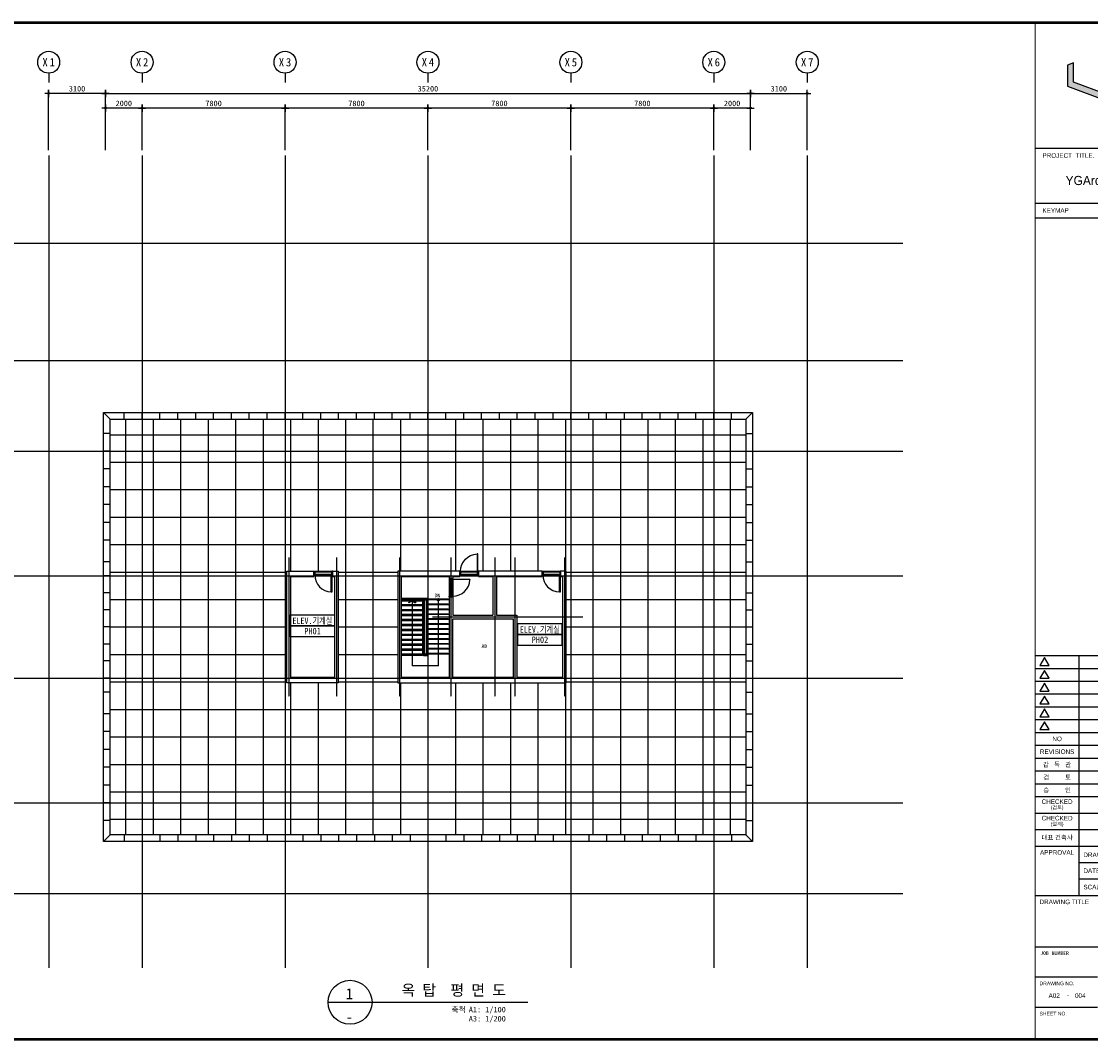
# Model space of a CAD drawing. Header units: millimetres. Extents: x 3445018 to 4174071, y -6064565 to -5122887.
# Tile 191 of 192: x 3940145 to 3998500, y -5254297 to -5198647. Entities that reach past the tile are written whole.
import ezdxf
from ezdxf.enums import TextEntityAlignment as Align

# ---------------------------------------------------------------- set-up
doc = ezdxf.new("R2010")
doc.units = ezdxf.units.MM
doc.header["$MEASUREMENT"] = 0
doc.linetypes.add('CEN', pattern=[66, 60, -2, 2, -2])
doc.layers.get('0').update_dxf_attribs({"linetype": 'CONTINUOUS'})
doc.layers.get('DEFPOINTS').update_dxf_attribs({"linetype": 'CONTINUOUS'})
for name, color, linetype in [('0-TEX(타이틀)', 2, 'CONTINUOUS'), ('3', 3, 'CONTINUOUS'), ('A_GE_FORM', 7, 'CONTINUOUS'), ('A_GE_TEXT', 3, 'CONTINUOUS'), ('CEN', 13, 'CEN'), ('DI', 1, 'CONTINUOUS'), ('DIM', 7, 'CONTINUOUS'), ('DO', 7, 'CONTINUOUS'), ('DOR', 4, 'CONTINUOUS'), ('EL3', 7, 'CONTINUOUS'), ('HA', 9, 'CONTINUOUS'), ('HATS', 8, 'CONTINUOUS'), ('RBO', 1, 'CONTINUOUS'), ('SHEET_SD', 7, 'CONTINUOUS'), ('ST', 7, 'CONTINUOUS'), ('ST2', 6, 'CONTINUOUS'), ('SY', 1, 'CONTINUOUS'), ('TE1', 3, 'CONTINUOUS'), ('TE2', 2, 'CONTINUOUS'), ('WA1', 2, 'CONTINUOUS')]:
    doc.layers.add(name, color=color, linetype=linetype)
doc.styles.add('GHS', font='txt')
doc.styles.add('HY울릉도 L', font='txt')
doc.styles.add('SDP-S', font='txt')
doc.styles.add('굴림', font='txt')
doc.styles.add('나눔고딕', font='txt')
doc.styles.add('돋움', font='txt')
doc.styles.add('돋움체', font='txt')
doc.dimstyles.new('SMDI-3', dxfattribs={"dimtxt": 3, "dimasz": 1, "dimexe": 2, "dimexo": 3, "dimgap": 1, "dimtad": 1, "dimdsep": 46, "dimtxsty": 'HY울릉도 L', "dimblk": 'Z_DOT', "dimcen": 2.5, "dimdle": 1.5, "dimclrd": 1, "dimclre": 1, "dimclrt": 2, "dimadec": 0, "dimazin": 0, "dimtfac": 1, "dimtix": 1, "dimtmove": 2, "dimatfit": 3, "dimldrblk": 'Z_DOT', "dimfxl": 2, "dimtvp": 1, "dimtolj": 1, "dimtzin": 0, "dimarcsym": 0})

# ---------------------------------------------------------------- blocks, each defined once
blk = doc.blocks.new('D_1000')
at = {"layer": 'DO'}
blk.add_lwpolyline([(570687, -959494), (570687, -958554), (570722, -958554), (570722, -959494)], close=True, dxfattribs=at)
for points in [[(570702, -959654), (570702, -959534), (570687, -959534), (570687, -959494), (570657, -959494), (570657, -959694), (570687, -959694), (570702, -959654)], [(571612, -959654), (571612, -959534), (571627, -959534), (571627, -959494), (571657, -959494), (571657, -959694), (571627, -959694), (571612, -959654)]]:
    blk.add_lwpolyline(points, dxfattribs=at)
blk.add_arc((570687, -959494), 940, 0, 87.86615, dxfattribs=at)
blk = doc.blocks.new('Z_DOT')
at = {"layer": 'DIM', "color": 1, "ltscale": 3}
for p, q in [((-2, 0), (2, 0)), ((0, -2), (0, 2))]:
    blk.add_line(p, q, dxfattribs=at)
for radius in [0.5, 0.25]:
    blk.add_circle((0, 0), radius, dxfattribs=at)
blk = doc.blocks.new('*D43')
at = {"layer": 'DEFPOINTS', "color": 0, "ltscale": 3, "transparency": 16777216}
for p in [(3979934, -5202577), (3944734, -5205977), (3979934, -5205977)]:
    blk.add_point(p, dxfattribs=at)
at = {"layer": 'DIM', "color": 1, "lineweight": -2, "ltscale": 3, "transparency": 16777216}
for p, q in [((3944734, -5205677), (3944734, -5202377)), ((3944834, -5202577), (3979834, -5202577)), ((3979934, -5205677), (3979934, -5202377))]:
    blk.add_line(p, q, dxfattribs=at)
at = {"layer": 'DIM', "color": 1, "lineweight": -2, "ltscale": 3, "transparency": 16777216, "xscale": 100, "yscale": 100, "zscale": 100, "rotation": 180}
blk.add_blockref('Z_DOT', (3944734, -5202577), dxfattribs=at)
at = {"layer": 'DIM', "color": 1, "lineweight": -2, "ltscale": 3, "transparency": 16777216, "xscale": 100, "yscale": 100, "zscale": 100}
blk.add_blockref('Z_DOT', (3979934, -5202577), dxfattribs=at)
at = {"layer": 'DIM', "color": 2, "ltscale": 3, "transparency": 16777216, "insert": (3962334, -5202327), "char_height": 300, "attachment_point": 5, "style": 'SDP-S'}
blk.add_mtext('\\A1;35200', dxfattribs=at)
blk = doc.blocks.new('*D44')
at = {"layer": 'DEFPOINTS', "color": 0, "ltscale": 3, "transparency": 16777216}
for p in [(3977934, -5203377), (3977934, -5205977), (3979934, -5205977)]:
    blk.add_point(p, dxfattribs=at)
at = {"layer": 'DIM', "color": 1, "lineweight": -2, "ltscale": 3, "transparency": 16777216}
for p, q in [((3977934, -5205677), (3977934, -5203177)), ((3979834, -5203377), (3978034, -5203377)), ((3979934, -5205677), (3979934, -5203177))]:
    blk.add_line(p, q, dxfattribs=at)
at = {"layer": 'DIM', "color": 1, "lineweight": -2, "ltscale": 3, "transparency": 16777216, "xscale": 100, "yscale": 100, "zscale": 100, "rotation": 180}
blk.add_blockref('Z_DOT', (3977934, -5203377), dxfattribs=at)
at = {"layer": 'DIM', "color": 1, "lineweight": -2, "ltscale": 3, "transparency": 16777216, "xscale": 100, "yscale": 100, "zscale": 100}
blk.add_blockref('Z_DOT', (3979934, -5203377), dxfattribs=at)
at = {"layer": 'DIM', "color": 2, "ltscale": 3, "transparency": 16777216, "insert": (3978934, -5203127), "char_height": 300, "attachment_point": 5, "style": 'SDP-S'}
blk.add_mtext('\\A1;2000', dxfattribs=at)
blk = doc.blocks.new('CCS111')
blk.add_line((0, 8), (0, 3))
blk.add_circle((0, 14), 6)
at = {"color": 3, "style": 'GHS'}
for tag, p in [('X', (-2.45, 14.02)), ('1', (1.44, 14.02))]:
    blk.add_attdef(tag, text='', height=4.5, dxfattribs=at).set_placement(p, align=Align.MIDDLE_CENTER)
blk = doc.blocks.new('*D45')
at = {"layer": 'DEFPOINTS', "color": 0, "ltscale": 3, "transparency": 16777216}
for p in [(3970134, -5203377), (3970134, -5205977), (3977934, -5205977)]:
    blk.add_point(p, dxfattribs=at)
at = {"layer": 'DIM', "color": 1, "lineweight": -2, "ltscale": 3, "transparency": 16777216}
for p, q in [((3970134, -5205677), (3970134, -5203177)), ((3977834, -5203377), (3970234, -5203377)), ((3977934, -5205677), (3977934, -5203177))]:
    blk.add_line(p, q, dxfattribs=at)
at = {"layer": 'DIM', "color": 1, "lineweight": -2, "ltscale": 3, "transparency": 16777216, "xscale": 100, "yscale": 100, "zscale": 100, "rotation": 180}
blk.add_blockref('Z_DOT', (3970134, -5203377), dxfattribs=at)
at = {"layer": 'DIM', "color": 1, "lineweight": -2, "ltscale": 3, "transparency": 16777216, "xscale": 100, "yscale": 100, "zscale": 100}
blk.add_blockref('Z_DOT', (3977934, -5203377), dxfattribs=at)
at = {"layer": 'DIM', "color": 2, "ltscale": 3, "transparency": 16777216, "insert": (3974034, -5203127), "char_height": 300, "attachment_point": 5, "style": 'SDP-S'}
blk.add_mtext('\\A1;7800', dxfattribs=at)
blk = doc.blocks.new('*D46')
at = {"layer": 'DEFPOINTS', "color": 0, "ltscale": 3, "transparency": 16777216}
for p in [(3962334, -5203377), (3962334, -5205977), (3970134, -5205977)]:
    blk.add_point(p, dxfattribs=at)
at = {"layer": 'DIM', "color": 1, "lineweight": -2, "ltscale": 3, "transparency": 16777216}
for p, q in [((3962334, -5205677), (3962334, -5203177)), ((3970034, -5203377), (3962434, -5203377)), ((3970134, -5205677), (3970134, -5203177))]:
    blk.add_line(p, q, dxfattribs=at)
at = {"layer": 'DIM', "color": 1, "lineweight": -2, "ltscale": 3, "transparency": 16777216, "xscale": 100, "yscale": 100, "zscale": 100, "rotation": 180}
blk.add_blockref('Z_DOT', (3962334, -5203377), dxfattribs=at)
at = {"layer": 'DIM', "color": 1, "lineweight": -2, "ltscale": 3, "transparency": 16777216, "xscale": 100, "yscale": 100, "zscale": 100}
blk.add_blockref('Z_DOT', (3970134, -5203377), dxfattribs=at)
at = {"layer": 'DIM', "color": 2, "ltscale": 3, "transparency": 16777216, "insert": (3966234, -5203127), "char_height": 300, "attachment_point": 5, "style": 'SDP-S'}
blk.add_mtext('\\A1;7800', dxfattribs=at)
blk = doc.blocks.new('*D47')
at = {"layer": 'DEFPOINTS', "color": 0, "ltscale": 3, "transparency": 16777216}
for p in [(3954534, -5203377), (3954534, -5205977), (3962334, -5205977)]:
    blk.add_point(p, dxfattribs=at)
at = {"layer": 'DIM', "color": 1, "lineweight": -2, "ltscale": 3, "transparency": 16777216}
for p, q in [((3954534, -5205677), (3954534, -5203177)), ((3962234, -5203377), (3954634, -5203377)), ((3962334, -5205677), (3962334, -5203177))]:
    blk.add_line(p, q, dxfattribs=at)
at = {"layer": 'DIM', "color": 1, "lineweight": -2, "ltscale": 3, "transparency": 16777216, "xscale": 100, "yscale": 100, "zscale": 100, "rotation": 180}
blk.add_blockref('Z_DOT', (3954534, -5203377), dxfattribs=at)
at = {"layer": 'DIM', "color": 1, "lineweight": -2, "ltscale": 3, "transparency": 16777216, "xscale": 100, "yscale": 100, "zscale": 100}
blk.add_blockref('Z_DOT', (3962334, -5203377), dxfattribs=at)
at = {"layer": 'DIM', "color": 2, "ltscale": 3, "transparency": 16777216, "insert": (3958434, -5203127), "char_height": 300, "attachment_point": 5, "style": 'SDP-S'}
blk.add_mtext('\\A1;7800', dxfattribs=at)
blk = doc.blocks.new('*D48')
at = {"layer": 'DEFPOINTS', "color": 0, "ltscale": 3, "transparency": 16777216}
for p in [(3946734, -5203377), (3946734, -5205977), (3954534, -5205977)]:
    blk.add_point(p, dxfattribs=at)
at = {"layer": 'DIM', "color": 1, "lineweight": -2, "ltscale": 3, "transparency": 16777216}
for p, q in [((3946734, -5205677), (3946734, -5203177)), ((3954434, -5203377), (3946834, -5203377)), ((3954534, -5205677), (3954534, -5203177))]:
    blk.add_line(p, q, dxfattribs=at)
at = {"layer": 'DIM', "color": 1, "lineweight": -2, "ltscale": 3, "transparency": 16777216, "xscale": 100, "yscale": 100, "zscale": 100, "rotation": 180}
blk.add_blockref('Z_DOT', (3946734, -5203377), dxfattribs=at)
at = {"layer": 'DIM', "color": 1, "lineweight": -2, "ltscale": 3, "transparency": 16777216, "xscale": 100, "yscale": 100, "zscale": 100}
blk.add_blockref('Z_DOT', (3954534, -5203377), dxfattribs=at)
at = {"layer": 'DIM', "color": 2, "ltscale": 3, "transparency": 16777216, "insert": (3950634, -5203127), "char_height": 300, "attachment_point": 5, "style": 'SDP-S'}
blk.add_mtext('\\A1;7800', dxfattribs=at)
blk = doc.blocks.new('*D49')
at = {"layer": 'DEFPOINTS', "color": 0, "ltscale": 3, "transparency": 16777216}
for p in [(3944734, -5203377), (3944734, -5205977), (3946734, -5205977)]:
    blk.add_point(p, dxfattribs=at)
at = {"layer": 'DIM', "color": 1, "lineweight": -2, "ltscale": 3, "transparency": 16777216}
for p, q in [((3944734, -5205677), (3944734, -5203177)), ((3946634, -5203377), (3944834, -5203377)), ((3946734, -5205677), (3946734, -5203177))]:
    blk.add_line(p, q, dxfattribs=at)
at = {"layer": 'DIM', "color": 1, "lineweight": -2, "ltscale": 3, "transparency": 16777216, "xscale": 100, "yscale": 100, "zscale": 100, "rotation": 180}
blk.add_blockref('Z_DOT', (3944734, -5203377), dxfattribs=at)
at = {"layer": 'DIM', "color": 1, "lineweight": -2, "ltscale": 3, "transparency": 16777216, "xscale": 100, "yscale": 100, "zscale": 100}
blk.add_blockref('Z_DOT', (3946734, -5203377), dxfattribs=at)
at = {"layer": 'DIM', "color": 2, "ltscale": 3, "transparency": 16777216, "insert": (3945734, -5203127), "char_height": 300, "attachment_point": 5, "style": 'SDP-S'}
blk.add_mtext('\\A1;2000', dxfattribs=at)
blk = doc.blocks.new('*D58')
at = {"layer": 'DEFPOINTS', "color": 0, "ltscale": 3, "transparency": 16777216}
for p in [(3941634, -5202577), (3941634, -5205977), (3944734, -5205977)]:
    blk.add_point(p, dxfattribs=at)
at = {"layer": 'DIM', "color": 1, "lineweight": -2, "ltscale": 3, "transparency": 16777216}
for p, q in [((3941634, -5205677), (3941634, -5202377)), ((3944634, -5202577), (3941734, -5202577)), ((3944734, -5205677), (3944734, -5202377))]:
    blk.add_line(p, q, dxfattribs=at)
at = {"layer": 'DIM', "color": 1, "lineweight": -2, "ltscale": 3, "transparency": 16777216, "xscale": 100, "yscale": 100, "zscale": 100, "rotation": 180}
blk.add_blockref('Z_DOT', (3941634, -5202577), dxfattribs=at)
at = {"layer": 'DIM', "color": 1, "lineweight": -2, "ltscale": 3, "transparency": 16777216, "xscale": 100, "yscale": 100, "zscale": 100}
blk.add_blockref('Z_DOT', (3944734, -5202577), dxfattribs=at)
at = {"layer": 'DIM', "color": 2, "ltscale": 3, "transparency": 16777216, "insert": (3943184, -5202327), "char_height": 300, "attachment_point": 5, "style": 'SDP-S'}
blk.add_mtext('\\A1;3100', dxfattribs=at)
blk = doc.blocks.new('*D59')
at = {"layer": 'DEFPOINTS', "color": 0, "ltscale": 3, "transparency": 16777216}
for p in [(3983034, -5202577), (3979934, -5205977), (3983034, -5205977)]:
    blk.add_point(p, dxfattribs=at)
at = {"layer": 'DIM', "color": 1, "lineweight": -2, "ltscale": 3, "transparency": 16777216}
for p, q in [((3979934, -5205677), (3979934, -5202377)), ((3980034, -5202577), (3982934, -5202577)), ((3983034, -5205677), (3983034, -5202377))]:
    blk.add_line(p, q, dxfattribs=at)
at = {"layer": 'DIM', "color": 1, "lineweight": -2, "ltscale": 3, "transparency": 16777216, "xscale": 100, "yscale": 100, "zscale": 100, "rotation": 180}
blk.add_blockref('Z_DOT', (3979934, -5202577), dxfattribs=at)
at = {"layer": 'DIM', "color": 1, "lineweight": -2, "ltscale": 3, "transparency": 16777216, "xscale": 100, "yscale": 100, "zscale": 100}
blk.add_blockref('Z_DOT', (3983034, -5202577), dxfattribs=at)
at = {"layer": 'DIM', "color": 2, "ltscale": 3, "transparency": 16777216, "insert": (3981484, -5202327), "char_height": 300, "attachment_point": 5, "style": 'SDP-S'}
blk.add_mtext('\\A1;3100', dxfattribs=at)
blk = doc.blocks.new('sheet _서영')
at = {"true_color": 0xf50000}
h = blk.add_hatch(color=1, dxfattribs=at)
h.dxf.hatch_style = 1
h.paths.add_polyline_path([(-361932.13, -1058516.3), (-361932.13, -1058505.89), (-361935.25, -1058507.04), (-361935.25, -1058518.6), (-361914.45, -1058526.3), (-361914.45, -1058537.86), (-361911.33, -1058539.01), (-361911.33, -1058498.18), (-361914.45, -1058499.34), (-361914.45, -1058522.97)])
h.paths.add_polyline_path([(-361906.13, -1058502.67), (-361885.33, -1058510.37), (-361885.33, -1058507.04), (-361909.25, -1058498.18), (-361909.25, -1058539.01), (-361885.33, -1058530.15), (-361885.33, -1058518.6), (-361890.73, -1058518.6), (-361890.73, -1058521.72), (-361888.45, -1058521.72), (-361888.45, -1058527.98), (-361906.13, -1058534.53)])
at = {"color": 1, "true_color": 0xf50000}
blk.add_lwpolyline([(-361932.13, -1058505.89), (-361935.25, -1058507.04), (-361935.25, -1058518.6), (-361914.45, -1058526.3), (-361914.45, -1058537.86), (-361911.33, -1058539.01), (-361911.33, -1058498.18), (-361914.45, -1058499.34), (-361914.45, -1058522.97), (-361932.13, -1058516.3), (-361932.13, -1058505.89), (-361935.25, -1058507.04)], dxfattribs=at)
at = {"layer": 'A_GE_FORM', "color": 161}
for p, q in [((-361952.99, -1058552.43), (-361868.99, -1058552.43)), ((-361952.99, -1058582.43), (-361868.99, -1058582.43)), ((-361952.99, -1058590.43), (-361868.99, -1058590.43)), ((-361952.99, -1058829.43), (-361868.89, -1058829.43)), ((-361928.99, -1058960.43), (-361928.99, -1058829.43)), ((-361952.99, -1058836.43), (-361868.89, -1058836.43)), ((-361952.99, -1058843.43), (-361868.89, -1058843.43)), ((-361952.99, -1058850.43), (-361868.89, -1058850.43)), ((-361952.99, -1058857.43), (-361868.89, -1058857.43)), ((-361952.99, -1058864.43), (-361868.89, -1058864.43)), ((-361952.99, -1058871.43), (-361868.89, -1058871.43)), ((-361952.99, -1058878.43), (-361868.49, -1058878.43)), ((-361952.99, -1058885.43), (-361868.49, -1058885.43)), ((-361952.99, -1058892.43), (-361868.49, -1058892.43)), ((-361952.99, -1058899.43), (-361903.99, -1058899.43)), ((-361952.99, -1058906.43), (-361868.49, -1058906.43)), ((-361952.99, -1058915.43), (-361868.49, -1058915.43)), ((-361952.99, -1058924.43), (-361868.49, -1058924.43)), ((-361952.99, -1058933.43), (-361868.49, -1058933.43)), ((-361928.99, -1058942.43), (-361868.49, -1058942.43)), ((-361928.99, -1058951.43), (-361868.49, -1058951.43)), ((-361952.99, -1058960.43), (-361868.49, -1058960.43)), ((-361952.99, -1058988.43), (-361868.49, -1058988.43)), ((-361952.99, -1059004.93), (-361918.99, -1059004.93)), ((-361952.99, -1059021.43), (-361918.99, -1059021.43))]:
    blk.add_line(p, q, dxfattribs=at)
at = {"layer": 'A_GE_FORM', "const_width": 1.5}
blk.add_lwpolyline([(-361868.49, -1059038.93), (-362670.49, -1059038.93), (-362670.49, -1058483.93), (-361868.49, -1058483.93)], close=True, dxfattribs=at)
at = {"layer": 'A_GE_FORM', "const_width": 0.6}
blk.add_lwpolyline([(-361952.99, -1059038.93), (-361952.99, -1058483.93)], dxfattribs=at)
at = {"layer": 'A_GE_FORM', "color": 7}
for points in [[(-361947.88, -1058830.55), (-361950.34, -1058834.82), (-361945.41, -1058834.82)], [(-361947.88, -1058837.55), (-361950.34, -1058841.82), (-361945.41, -1058841.82)], [(-361947.88, -1058844.55), (-361950.34, -1058848.82), (-361945.41, -1058848.82)], [(-361947.88, -1058851.55), (-361950.34, -1058855.82), (-361945.41, -1058855.82)], [(-361947.88, -1058858.55), (-361950.34, -1058862.82), (-361945.41, -1058862.82)], [(-361947.88, -1058865.55), (-361950.34, -1058869.82), (-361945.41, -1058869.82)]]:
    blk.add_lwpolyline(points, close=True, dxfattribs=at)
at = {"layer": 'A_GE_TEXT'}
for s, height, style, p in [('PROJECT  TITLE.', 2.5, '돋움', (-361948.99, -1058556.43)), ('KEYMAP', 2.5, '돋움', (-361948.99, -1058586.43)), ('DRAWING', 2.5, '돋움', (-361926.65, -1058938.25)), ('DATE', 2.5, '돋움', (-361926.65, -1058946.92)), ('SCALE', 2.5, '돋움', (-361926.65, -1058955.83)), ('DRAWING TITLE', 2.5, '돋움', (-361950.58, -1058963.93)), ('JOB NUMBER', 2, '나눔고딕', (-361950.2, -1058991.93)), ('DRAWING NO.', 2, '돋움', (-361950.59, -1059008.43)), ('SHEET NO.', 2, '돋움', (-361950.59, -1059024.93))]:
    blk.add_text(s, height=height, dxfattribs=dict(at, style=style)).set_placement(p, align=Align.MIDDLE_LEFT)
for s, height, style, p in [('YGArchi 신축공사', 5, '굴림', (-361910.74, -1058570.06)), ('NO', 2.5, '돋움', (-361940.99, -1058874.93)), ('REVISIONS', 2.5, '돋움', (-361940.99, -1058881.93)), ('감   독   관', 2.5, '돋움', (-361940.99, -1058888.93)), ('검         토', 2.5, '돋움', (-361940.99, -1058895.93)), ('승         인', 2.5, '돋움', (-361940.99, -1058902.93)), ('CHECKED', 2.5, '돋움', (-361940.99, -1058909.21)), ('(검토)', 2, '돋움', (-361940.99, -1058912.39)), ('CHECKED', 2.5, '돋움', (-361940.99, -1058918.21)), ('(설계)', 2, '돋움', (-361940.99, -1058921.39)), ('대표 건축사', 2.5, '돋움', (-361940.99, -1058928.78)), ('APPROVAL', 2.5, '돋움', (-361940.99, -1058936.93)), ('-', 2.5, '나눔고딕', (-361934.99, -1059014.93))]:
    blk.add_text(s, height=height, dxfattribs=dict(at, style=style)).set_placement(p, align=Align.MIDDLE_CENTER)
blk = doc.blocks.new('ARROW1')
for p, q in [((0, 0), (0.29, 0.5)), ((0, 0), (0.29, -0.5)), ((0.16, 0), (0.41, 0.43)), ((0.16, 0), (0.41, -0.43)), ((0.29, 0.5), (0.41, 0.43)), ((0.29, -0.5), (0.41, -0.43))]:
    blk.add_line(p, q)

msp = doc.modelspace()

# ---------------------------------------------------------------- linework, layer by layer
at = {"layer": 'CEN'}
for p, q in [((3941634.289, -5205977.477), (3941634.289, -5250325.917)), ((3946734.289, -5205977.477), (3946734.289, -5250325.917)), ((3954534.289, -5205977.477), (3954534.289, -5250325.917)), ((3962334.289, -5205977.477), (3962334.289, -5250325.917)), ((3970134.289, -5205977.477), (3970134.289, -5250325.917)), ((3977934.289, -5205977.477), (3977934.289, -5250325.917)), ((3983034.289, -5205977.477), (3983034.289, -5250325.917)), ((3937398.874, -5210762.953), (3988257.54, -5210762.953)), ((3937398.874, -5217162.953), (3988257.54, -5217162.953)), ((3937398.874, -5222112.953), (3988257.54, -5222112.953)), ((3954734.289, -5227912.953), (3954734.289, -5235512.953)), ((3957334.289, -5227912.953), (3957334.289, -5235512.953)), ((3960784.289, -5227912.953), (3960784.289, -5235512.953)), ((3963584.289, -5227912.953), (3963584.289, -5235512.953)), ((3965984.289, -5227912.953), (3965984.289, -5235512.953)), ((3967084.289, -5227912.953), (3967084.289, -5235512.953)), ((3969784.289, -5227912.953), (3969784.289, -5235512.953)), ((3937398.874, -5228912.953), (3988257.54, -5228912.953)), ((3962584.289, -5231162.953), (3970784.289, -5231162.953)), ((3937398.874, -5234512.953), (3988257.54, -5234512.953)), ((3937398.874, -5241312.953), (3988257.54, -5241312.953)), ((3937398.874, -5246262.953), (3988257.54, -5246262.953))]:
    msp.add_line(p, q, dxfattribs=at)
at = {"layer": 'DOR', "ltscale": 1000}
for p, q in [((3956154.289, -5228662.953), (3957094.289, -5228662.953)), ((3956154.289, -5228862.953), (3957094.289, -5228862.953)), ((3956169.289, -5228702.953), (3957079.289, -5228702.953)), ((3956169.289, -5228822.953), (3957086.789, -5228822.953)), ((3963484.289, -5229092.953), (3963484.289, -5230032.953)), ((3963524.289, -5229107.953), (3963524.289, -5230025.453)), ((3963644.289, -5229107.953), (3963644.289, -5230017.953)), ((3963684.289, -5229092.953), (3963684.289, -5230032.953)), ((3964114.289, -5228662.953), (3965054.289, -5228662.953)), ((3964114.289, -5228862.953), (3965054.289, -5228862.953)), ((3964129.289, -5228702.953), (3965039.289, -5228702.953)), ((3964129.289, -5228822.953), (3965046.789, -5228822.953)), ((3968604.289, -5228662.953), (3969544.289, -5228662.953)), ((3968604.289, -5228862.953), (3969544.289, -5228862.953)), ((3968619.289, -5228702.953), (3969529.289, -5228702.953)), ((3968619.289, -5228822.953), (3969536.789, -5228822.953))]:
    msp.add_line(p, q, dxfattribs=at)
at = {"layer": 'EL3', "ltscale": 1000}
for points in [[(3960884.289, -5230139.953), (3962264.289, -5230139.953, -0.414213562), (3962322.289, -5230197.953), (3962322.289, -5233227.953, -0.414213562), (3962264.289, -5233285.953), (3962104.289, -5233285.953, -0.414213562), (3962046.289, -5233227.953), (3962046.289, -5230227.953)], [(3960884.289, -5230177.953), (3962264.289, -5230177.953, -0.414213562), (3962284.289, -5230197.953), (3962284.289, -5233227.953, -0.414213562), (3962264.289, -5233247.953), (3962104.289, -5233247.953, -0.414213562), (3962084.289, -5233227.953), (3962084.289, -5230227.953)]]:
    msp.add_lwpolyline(points, format="xyb", dxfattribs=at)
msp.add_lwpolyline([(3962134.289, -5233197.953), (3962134.289, -5230227.953), (3962234.289, -5230227.953), (3962234.289, -5233197.953)], close=True, dxfattribs=at)
at = {"layer": 'HA', "ltscale": 1000}
for p, q in [((3944989.289, -5220367.953), (3944629.289, -5220007.953)), ((3945759.289, -5220367.953), (3945759.289, -5220007.953)), ((3946734.289, -5220367.953), (3946734.289, -5220007.953)), ((3947709.289, -5220367.953), (3947709.289, -5220007.953)), ((3948684.289, -5220367.953), (3948684.289, -5220007.953)), ((3949659.289, -5220367.953), (3949659.289, -5220007.953)), ((3950634.289, -5220367.953), (3950634.289, -5220007.953)), ((3951609.289, -5220367.953), (3951609.289, -5220007.953)), ((3952584.289, -5220367.953), (3952584.289, -5220007.953)), ((3953559.289, -5220367.953), (3953559.289, -5220007.953)), ((3954534.289, -5220367.953), (3954534.289, -5220007.953)), ((3955509.289, -5220367.953), (3955509.289, -5220007.953)), ((3956484.289, -5220367.953), (3956484.289, -5220007.953)), ((3957459.289, -5220367.953), (3957459.289, -5220007.953)), ((3958434.289, -5220367.953), (3958434.289, -5220007.953)), ((3959409.289, -5220367.953), (3959409.289, -5220007.953)), ((3960384.289, -5220367.953), (3960384.289, -5220007.953)), ((3961359.289, -5220367.953), (3961359.289, -5220007.953)), ((3962334.289, -5220367.953), (3962334.289, -5220007.953)), ((3963309.289, -5220367.953), (3963309.289, -5220007.953)), ((3964284.289, -5220367.953), (3964284.289, -5220007.953)), ((3965259.289, -5220367.953), (3965259.289, -5220007.953)), ((3966234.289, -5220367.953), (3966234.289, -5220007.953)), ((3967209.289, -5220367.953), (3967209.289, -5220007.953)), ((3968184.289, -5220367.953), (3968184.289, -5220007.953)), ((3969159.289, -5220367.953), (3969159.289, -5220007.953)), ((3970134.289, -5220367.953), (3970134.289, -5220007.953)), ((3971109.289, -5220367.953), (3971109.289, -5220007.953)), ((3972084.289, -5220367.953), (3972084.289, -5220007.953)), ((3973059.289, -5220367.953), (3973059.289, -5220007.953)), ((3974034.289, -5220367.953), (3974034.289, -5220007.953)), ((3975009.289, -5220367.953), (3975009.289, -5220007.953)), ((3975984.289, -5220367.953), (3975984.289, -5220007.953)), ((3976959.289, -5220367.953), (3976959.289, -5220007.953)), ((3977934.289, -5220367.953), (3977934.289, -5220007.953)), ((3978909.289, -5220367.953), (3978909.289, -5220007.953)), ((3979679.289, -5220367.953), (3980039.289, -5220007.953)), ((3944989.289, -5221141.524), (3944629.289, -5221141.524)), ((3979679.289, -5221141.524), (3980039.289, -5221141.524)), ((3944989.289, -5222112.953), (3944629.289, -5222112.953)), ((3979679.289, -5222112.953), (3980039.289, -5222112.953)), ((3944989.289, -5223084.381), (3944629.289, -5223084.381)), ((3979679.289, -5223084.381), (3980039.289, -5223084.381)), ((3944989.289, -5224055.81), (3944629.289, -5224055.81)), ((3979679.289, -5224055.81), (3980039.289, -5224055.81)), ((3944989.289, -5225027.239), (3944629.289, -5225027.239)), ((3979679.289, -5225027.239), (3980039.289, -5225027.239)), ((3944989.289, -5225998.667), (3944629.289, -5225998.667)), ((3979679.289, -5225998.667), (3980039.289, -5225998.667)), ((3944989.289, -5226970.096), (3944629.289, -5226970.096)), ((3979679.289, -5226970.096), (3980039.289, -5226970.096)), ((3944989.289, -5228151.697), (3944629.289, -5228151.697)), ((3979679.289, -5228151.697), (3980039.289, -5228151.697)), ((3944989.289, -5228912.953), (3944629.289, -5228912.953)), ((3979679.289, -5228912.953), (3980039.289, -5228912.953)), ((3944989.289, -5229846.286), (3944629.289, -5229846.286)), ((3979679.289, -5229846.286), (3980039.289, -5229846.286)), ((3944989.289, -5230779.619), (3944629.289, -5230779.619)), ((3979679.289, -5230779.619), (3980039.289, -5230779.619)), ((3944989.289, -5231712.953), (3944629.289, -5231712.953)), ((3979679.289, -5231712.953), (3980039.289, -5231712.953)), ((3944989.289, -5232646.286), (3944629.289, -5232646.286)), ((3979679.289, -5232646.286), (3980039.289, -5232646.286)), ((3944989.289, -5233554.619), (3944629.289, -5233554.619)), ((3979679.289, -5233554.619), (3980039.289, -5233554.619)), ((3944989.289, -5234512.953), (3944629.289, -5234512.953)), ((3979679.289, -5234512.953), (3980039.289, -5234512.953)), ((3944989.289, -5235274.209), (3944629.289, -5235274.209)), ((3979679.289, -5235274.209), (3980039.289, -5235274.209)), ((3944989.289, -5236455.81), (3944629.289, -5236455.81)), ((3979679.289, -5236455.81), (3980039.289, -5236455.81)), ((3944989.289, -5237427.239), (3944629.289, -5237427.239)), ((3979679.289, -5237427.239), (3980039.289, -5237427.239)), ((3944989.289, -5238398.667), (3944629.289, -5238398.667)), ((3979679.289, -5238398.667), (3980039.289, -5238398.667)), ((3944989.289, -5239370.096), (3944629.289, -5239370.096)), ((3979679.289, -5239370.096), (3980039.289, -5239370.096)), ((3944989.289, -5240341.524), (3944629.289, -5240341.524)), ((3979679.289, -5240341.524), (3980039.289, -5240341.524)), ((3944989.289, -5241311.368), (3944629.289, -5241311.368)), ((3979679.289, -5241311.368), (3980039.289, -5241311.368)), ((3944989.289, -5242284.381), (3944629.289, -5242284.381)), ((3979679.289, -5242284.381), (3980039.289, -5242284.381)), ((3944989.289, -5243057.953), (3944629.289, -5243417.953)), ((3945759.289, -5243057.953), (3945759.289, -5243417.953)), ((3946734.289, -5243057.953), (3946734.289, -5243417.953)), ((3947709.289, -5243057.953), (3947709.289, -5243417.953)), ((3948684.289, -5243057.953), (3948684.289, -5243417.953)), ((3949659.289, -5243057.953), (3949659.289, -5243417.953)), ((3950634.289, -5243057.953), (3950634.289, -5243417.953)), ((3951609.289, -5243057.953), (3951609.289, -5243417.953)), ((3952584.289, -5243057.953), (3952584.289, -5243417.953)), ((3953559.289, -5243057.953), (3953559.289, -5243417.953)), ((3954534.289, -5243057.953), (3954534.289, -5243417.953)), ((3955509.289, -5243057.953), (3955509.289, -5243417.953)), ((3956484.289, -5243057.953), (3956484.289, -5243417.953)), ((3957459.289, -5243057.953), (3957459.289, -5243417.953)), ((3958434.289, -5243057.953), (3958434.289, -5243417.953)), ((3959409.289, -5243057.953), (3959409.289, -5243417.953)), ((3960384.289, -5243057.953), (3960384.289, -5243417.953)), ((3961359.289, -5243057.953), (3961359.289, -5243417.953)), ((3962334.289, -5243057.953), (3962334.289, -5243417.953)), ((3963309.289, -5243057.953), (3963309.289, -5243417.953)), ((3964284.289, -5243057.953), (3964284.289, -5243417.953)), ((3965259.289, -5243057.953), (3965259.289, -5243417.953)), ((3966234.289, -5243057.953), (3966234.289, -5243417.953)), ((3967209.289, -5243057.953), (3967209.289, -5243417.953)), ((3968184.289, -5243057.953), (3968184.289, -5243417.953)), ((3969159.289, -5243057.953), (3969159.289, -5243417.953)), ((3970134.289, -5243057.953), (3970134.289, -5243417.953)), ((3971109.289, -5243057.953), (3971109.289, -5243417.953)), ((3972084.289, -5243057.953), (3972084.289, -5243417.953)), ((3973059.289, -5243057.953), (3973059.289, -5243417.953)), ((3974034.289, -5243057.953), (3974034.289, -5243417.953)), ((3975009.289, -5243057.953), (3975009.289, -5243417.953)), ((3975984.289, -5243057.953), (3975984.289, -5243417.953)), ((3976959.289, -5243057.953), (3976959.289, -5243417.953)), ((3977934.289, -5243057.953), (3977934.289, -5243417.953)), ((3978909.289, -5243057.953), (3978909.289, -5243417.953)), ((3979679.289, -5243057.953), (3980039.289, -5243417.953)), ((3979679.289, -5243057.953), (3980039.289, -5243417.953))]:
    msp.add_line(p, q, dxfattribs=at)
for points in [[(3944629.289, -5220007.953), (3980039.289, -5220007.953), (3980039.289, -5243417.953), (3944629.289, -5243417.953)], [(3944989.289, -5220367.953), (3979679.289, -5220367.953), (3979679.289, -5243057.953), (3944989.289, -5243057.953)]]:
    msp.add_lwpolyline(points, close=True, dxfattribs=at)
at = {"layer": 'HATS', "ltscale": 1000}
for p, q in [((3945834.289, -5220367.953), (3945834.289, -5243057.953)), ((3947334.289, -5220367.953), (3947334.289, -5243057.953)), ((3948834.289, -5220367.953), (3948834.289, -5243057.953)), ((3950334.289, -5220367.953), (3950334.289, -5243057.953)), ((3951834.289, -5220367.953), (3951834.289, -5243057.953)), ((3953334.289, -5220367.953), (3953334.289, -5243057.953)), ((3954834.289, -5220367.953), (3954834.289, -5228662.953)), ((3956334.289, -5220367.953), (3956334.289, -5228662.953)), ((3957834.289, -5220367.953), (3957834.289, -5243057.953)), ((3959334.289, -5220367.953), (3959334.289, -5243057.953)), ((3960834.289, -5220367.953), (3960834.289, -5228662.953)), ((3962334.289, -5220367.953), (3962334.289, -5228662.953)), ((3963834.289, -5220367.953), (3963834.289, -5228662.953)), ((3965334.289, -5220367.953), (3965334.289, -5228662.953)), ((3966834.289, -5220367.953), (3966834.289, -5228662.953)), ((3968334.289, -5220367.953), (3968334.289, -5228662.953)), ((3969834.289, -5220367.953), (3969834.289, -5228662.953)), ((3971334.289, -5220367.953), (3971334.289, -5243057.953)), ((3972834.289, -5220367.953), (3972834.289, -5243057.953)), ((3974334.289, -5220367.953), (3974334.289, -5243057.953)), ((3975834.289, -5220367.953), (3975834.289, -5243057.953)), ((3977334.289, -5220367.953), (3977334.289, -5243057.953)), ((3978834.289, -5220367.953), (3978834.289, -5243057.953)), ((3944989.289, -5221212.953), (3979679.289, -5221212.953)), ((3944989.289, -5222712.953), (3979679.289, -5222712.953)), ((3944989.289, -5224212.953), (3979679.289, -5224212.953)), ((3944989.289, -5225712.953), (3979679.289, -5225712.953)), ((3944989.289, -5227212.953), (3979679.289, -5227212.953)), ((3944989.289, -5228712.953), (3954634.289, -5228712.953)), ((3957434.289, -5228712.953), (3960684.289, -5228712.953)), ((3969884.289, -5228712.953), (3979679.289, -5228712.953)), ((3944989.289, -5230212.953), (3954634.289, -5230212.953)), ((3957434.289, -5230212.953), (3960684.289, -5230212.953)), ((3969884.289, -5230212.953), (3979679.289, -5230212.953)), ((3944989.289, -5231712.953), (3954634.289, -5231712.953)), ((3957434.289, -5231712.953), (3960684.289, -5231712.953)), ((3969884.289, -5231712.953), (3979679.289, -5231712.953)), ((3944989.289, -5233212.953), (3954634.289, -5233212.953)), ((3957434.289, -5233212.953), (3960684.289, -5233212.953)), ((3969884.289, -5233212.953), (3979679.289, -5233212.953)), ((3944989.289, -5234712.953), (3954634.289, -5234712.953)), ((3954834.289, -5234762.953), (3954834.289, -5243057.953)), ((3956334.289, -5234762.953), (3956334.289, -5243057.953)), ((3957434.289, -5234712.953), (3960684.289, -5234712.953)), ((3960834.289, -5234762.953), (3960834.289, -5243057.953)), ((3962334.289, -5234762.953), (3962334.289, -5243057.953)), ((3963834.289, -5234762.953), (3963834.289, -5243057.953)), ((3965334.289, -5234762.953), (3965334.289, -5243057.953)), ((3966834.289, -5234762.953), (3966834.289, -5243057.953)), ((3968334.289, -5234762.953), (3968334.289, -5243057.953)), ((3969834.289, -5234762.953), (3969834.289, -5243057.953)), ((3969884.289, -5234712.953), (3979679.289, -5234712.953)), ((3944989.289, -5236212.953), (3979679.289, -5236212.953)), ((3944989.289, -5237712.953), (3979679.289, -5237712.953)), ((3944989.289, -5239212.953), (3979679.289, -5239212.953)), ((3944989.289, -5240712.953), (3979679.289, -5240712.953)), ((3944989.289, -5242212.953), (3979679.289, -5242212.953))]:
    msp.add_line(p, q, dxfattribs=at)
at = {"layer": 'RBO'}
for points in [[(3954830.58, -5231651.007), (3954830.58, -5231051.007), (3957230.58, -5231051.007), (3957230.58, -5231651.007)], [(3954830.58, -5232251.007), (3954830.58, -5231651.007), (3957230.58, -5231651.007), (3957230.58, -5232251.007)], [(3967241.989, -5232123.84), (3967241.989, -5231523.84), (3969641.989, -5231523.84), (3969641.989, -5232123.84)], [(3967241.989, -5232723.84), (3967241.989, -5232123.84), (3969641.989, -5232123.84), (3969641.989, -5232723.84)]]:
    msp.add_lwpolyline(points, close=True, dxfattribs=at)
at = {"layer": 'ST', "ltscale": 1000}
for p, q in [((3962084.289, -5230227.953), (3960884.289, -5230227.953)), ((3962284.289, -5230227.953), (3962084.289, -5230227.953)), ((3962134.289, -5230227.953), (3962134.289, -5233197.953)), ((3962234.289, -5230227.953), (3962234.289, -5233197.953)), ((3963484.289, -5230227.953), (3962322.289, -5230227.953)), ((3962046.289, -5230497.953), (3960884.289, -5230497.953)), ((3962046.289, -5230767.953), (3960884.289, -5230767.953)), ((3962134.289, -5230497.953), (3962084.289, -5230497.953)), ((3962134.289, -5230767.953), (3962084.289, -5230767.953)), ((3962284.289, -5230497.953), (3962234.289, -5230497.953)), ((3962284.289, -5230767.953), (3962234.289, -5230767.953)), ((3963484.289, -5230497.953), (3962322.289, -5230497.953)), ((3963484.289, -5230767.953), (3962322.289, -5230767.953)), ((3962046.289, -5231037.953), (3960884.289, -5231037.953)), ((3962046.289, -5231307.953), (3960884.289, -5231307.953)), ((3962134.289, -5231037.953), (3962084.289, -5231037.953)), ((3962134.289, -5231307.953), (3962084.289, -5231307.953)), ((3962284.289, -5231037.953), (3962234.289, -5231037.953)), ((3962284.289, -5231307.953), (3962234.289, -5231307.953)), ((3963484.289, -5231037.953), (3962322.289, -5231037.953)), ((3963484.289, -5231307.953), (3962322.289, -5231307.953)), ((3962046.289, -5231577.953), (3960884.289, -5231577.953)), ((3962046.289, -5231847.953), (3960884.289, -5231847.953)), ((3962134.289, -5231577.953), (3962084.289, -5231577.953)), ((3962134.289, -5231847.953), (3962084.289, -5231847.953)), ((3962284.289, -5231577.953), (3962234.289, -5231577.953)), ((3962284.289, -5231847.953), (3962234.289, -5231847.953)), ((3963484.289, -5231577.953), (3962322.289, -5231577.953)), ((3963484.289, -5231847.953), (3962322.289, -5231847.953)), ((3962046.289, -5232117.953), (3960884.289, -5232117.953)), ((3962046.289, -5232387.953), (3960884.289, -5232387.953)), ((3962046.289, -5232657.953), (3960884.289, -5232657.953)), ((3962134.289, -5232117.953), (3962084.289, -5232117.953)), ((3962134.289, -5232387.953), (3962084.289, -5232387.953)), ((3962134.289, -5232657.953), (3962084.289, -5232657.953)), ((3962284.289, -5232117.953), (3962234.289, -5232117.953)), ((3962284.289, -5232387.953), (3962234.289, -5232387.953)), ((3962284.289, -5232657.953), (3962234.289, -5232657.953)), ((3963484.289, -5232117.953), (3962322.289, -5232117.953)), ((3963484.289, -5232387.953), (3962322.289, -5232387.953)), ((3963484.289, -5232657.953), (3962322.289, -5232657.953)), ((3962046.289, -5232927.953), (3960884.289, -5232927.953)), ((3962046.289, -5233197.953), (3960884.289, -5233197.953)), ((3962134.289, -5232927.953), (3962084.289, -5232927.953)), ((3962284.289, -5233197.953), (3962084.289, -5233197.953)), ((3962284.289, -5232927.953), (3962234.289, -5232927.953)), ((3963484.289, -5232927.953), (3962322.289, -5232927.953)), ((3963484.289, -5233197.953), (3962322.289, -5233197.953))]:
    msp.add_line(p, q, dxfattribs=at)
at = {"layer": 'ST2', "ltscale": 1000}
for points in [[(3960934.785, -5230227.953), (3960934.785, -5230277.953), (3961996.289, -5230277.953), (3961996.289, -5230227.953)], [(3962372.785, -5230227.953), (3962372.785, -5230177.953), (3963434.289, -5230177.953), (3963434.289, -5230227.953)], [(3960934.785, -5230497.953), (3960934.785, -5230547.953), (3961996.289, -5230547.953), (3961996.289, -5230497.953)], [(3960934.785, -5230767.953), (3960934.785, -5230817.953), (3961996.289, -5230817.953), (3961996.289, -5230767.953)], [(3962372.785, -5230497.953), (3962372.785, -5230447.953), (3963434.289, -5230447.953), (3963434.289, -5230497.953)], [(3962372.785, -5230767.953), (3962372.785, -5230717.953), (3963434.289, -5230717.953), (3963434.289, -5230767.953)], [(3960934.785, -5231037.953), (3960934.785, -5231087.953), (3961996.289, -5231087.953), (3961996.289, -5231037.953)], [(3960934.785, -5231307.953), (3960934.785, -5231357.953), (3961996.289, -5231357.953), (3961996.289, -5231307.953)], [(3962372.785, -5231037.953), (3962372.785, -5230987.953), (3963434.289, -5230987.953), (3963434.289, -5231037.953)], [(3962372.785, -5231307.953), (3962372.785, -5231257.953), (3963434.289, -5231257.953), (3963434.289, -5231307.953)], [(3960934.785, -5231577.953), (3960934.785, -5231627.953), (3961996.289, -5231627.953), (3961996.289, -5231577.953)], [(3960934.785, -5231847.953), (3960934.785, -5231897.953), (3961996.289, -5231897.953), (3961996.289, -5231847.953)], [(3962372.785, -5231577.953), (3962372.785, -5231527.953), (3963434.289, -5231527.953), (3963434.289, -5231577.953)], [(3962372.785, -5231847.953), (3962372.785, -5231797.953), (3963434.289, -5231797.953), (3963434.289, -5231847.953)], [(3962372.785, -5232117.953), (3962372.785, -5232067.953), (3963434.289, -5232067.953), (3963434.289, -5232117.953)], [(3960934.785, -5232117.953), (3960934.785, -5232167.953), (3961996.289, -5232167.953), (3961996.289, -5232117.953)], [(3960934.785, -5232387.953), (3960934.785, -5232437.953), (3961996.289, -5232437.953), (3961996.289, -5232387.953)], [(3960934.785, -5232657.953), (3960934.785, -5232707.953), (3961996.289, -5232707.953), (3961996.289, -5232657.953)], [(3962372.785, -5232387.953), (3962372.785, -5232337.953), (3963434.289, -5232337.953), (3963434.289, -5232387.953)], [(3962372.785, -5232657.953), (3962372.785, -5232607.953), (3963434.289, -5232607.953), (3963434.289, -5232657.953)], [(3960934.785, -5232927.953), (3960934.785, -5232977.953), (3961996.289, -5232977.953), (3961996.289, -5232927.953)], [(3960934.785, -5233197.953), (3960934.785, -5233247.953), (3961996.289, -5233247.953), (3961996.289, -5233197.953)], [(3962372.785, -5232927.953), (3962372.785, -5232877.953), (3963434.289, -5232877.953), (3963434.289, -5232927.953)], [(3962372.785, -5233197.953), (3962372.785, -5233147.953), (3963434.289, -5233147.953), (3963434.289, -5233197.953)]]:
    msp.add_lwpolyline(points, dxfattribs=at)
at = {"layer": 'SY'}
for p, q in [((3961465.289, -5230293.585), (3961465.289, -5233830.453)), ((3962903.289, -5233830.453), (3962903.289, -5230227.953)), ((3962903.289, -5233830.453), (3961465.289, -5233830.453)), ((3956882.551, -5252202.431), (3967786.028, -5252202.431))]:
    msp.add_line(p, q, dxfattribs=at)
for centre, radius in [((3962903.289, -5230227.953), 62.5), ((3958082.551, -5252202.431), 1200)]:
    msp.add_circle(centre, radius, dxfattribs=at)
at = {"layer": 'WA1'}
for p, q in [((3954834.289, -5228962.953), (3954834.289, -5234462.953)), ((3956114.289, -5228962.953), (3956114.289, -5228662.953)), ((3957134.289, -5228962.953), (3957134.289, -5228662.953)), ((3963484.289, -5228962.953), (3963484.289, -5229052.953)), ((3963484.289, -5229052.953), (3963684.289, -5229052.953)), ((3963684.289, -5228962.953), (3963684.289, -5229052.953)), ((3964074.289, -5228962.953), (3964074.289, -5228662.953)), ((3965094.289, -5228962.953), (3965094.289, -5228662.953)), ((3965884.289, -5228962.953), (3965884.289, -5231062.953)), ((3966084.289, -5228962.953), (3966084.289, -5231062.953)), ((3968564.289, -5228962.953), (3968564.289, -5228662.953)), ((3969584.289, -5228962.953), (3969584.289, -5228662.953)), ((3963484.289, -5230072.953), (3963484.289, -5234462.953)), ((3963484.289, -5230072.953), (3963684.289, -5230072.953)), ((3963684.289, -5230072.953), (3963684.289, -5231062.953)), ((3963684.289, -5231062.953), (3965884.289, -5231062.953)), ((3963684.289, -5231262.953), (3966984.289, -5231262.953)), ((3966084.289, -5231062.953), (3967184.289, -5231062.953)), ((3966984.289, -5231262.953), (3966984.289, -5234462.953)), ((3967184.289, -5231062.953), (3967184.289, -5234462.953))]:
    msp.add_line(p, q, dxfattribs=at)
for points in [[(3957134.289, -5228662.953), (3957434.289, -5228662.953), (3957434.289, -5234762.953), (3954634.289, -5234762.953), (3954634.289, -5228662.953), (3956114.289, -5228662.953)], [(3954834.289, -5228962.953), (3956114.289, -5228962.953)], [(3957134.289, -5228962.953), (3957234.289, -5228962.953), (3957234.289, -5234462.953), (3954834.289, -5234462.953)], [(3964074.289, -5228662.953), (3960684.289, -5228662.953), (3960684.289, -5234762.953), (3969884.289, -5234762.953), (3969884.289, -5228662.953), (3969584.289, -5228662.953)], [(3963484.289, -5234462.953), (3960884.289, -5234462.953), (3960884.289, -5228962.953), (3963484.289, -5228962.953)], [(3963684.289, -5228962.953), (3964074.289, -5228962.953)], [(3968564.289, -5228662.953), (3965094.289, -5228662.953)], [(3965094.289, -5228962.953), (3965884.289, -5228962.953)], [(3966084.289, -5228962.953), (3968564.289, -5228962.953)], [(3969584.289, -5228962.953), (3969684.289, -5228962.953), (3969684.289, -5234462.953)], [(3966984.289, -5234462.953), (3963684.289, -5234462.953), (3963684.289, -5231262.953)], [(3969684.289, -5234462.953), (3967184.289, -5234462.953)]]:
    msp.add_lwpolyline(points, dxfattribs=at)

# ---------------------------------------------------------------- block references
at = {"layer": '3', "xscale": 100, "yscale": 100, "zscale": 100}
msp.add_blockref('sheet _서영', (40190770.4, 100649671.693), dxfattribs=at)
at = {"layer": 'DI'}
ref = msp.add_blockref('CCS111', (3941634.289, -5202277.477), dxfattribs=dict(at, xscale=100, yscale=100, zscale=100))
ref.add_attrib('1', '1', dxfattribs={"layer": '0', "color": 3, "height": 450, "style": '돋움체'}).set_placement((3941828.039, -5200876.682), align=Align.MIDDLE_CENTER)
ref.add_attrib('X', 'X', dxfattribs={"layer": '0', "color": 3, "height": 450, "style": '돋움체'}).set_placement((3941439.085, -5200875.686), align=Align.MIDDLE_CENTER)
ref = msp.add_blockref('CCS111', (3946734.289, -5202277.477), dxfattribs=dict(at, xscale=100, yscale=100, zscale=100))
ref.add_attrib('1', '2', dxfattribs={"layer": '0', "color": 3, "height": 450, "style": '돋움체'}).set_placement((3946928.039, -5200876.682), align=Align.MIDDLE_CENTER)
ref.add_attrib('X', 'X', dxfattribs={"layer": '0', "color": 3, "height": 450, "style": '돋움체'}).set_placement((3946539.085, -5200875.686), align=Align.MIDDLE_CENTER)
ref = msp.add_blockref('CCS111', (3954534.289, -5202277.477), dxfattribs=dict(at, xscale=100, yscale=100, zscale=100))
ref.add_attrib('1', '3', dxfattribs={"layer": '0', "color": 3, "height": 450, "style": '돋움체'}).set_placement((3954728.039, -5200876.682), align=Align.MIDDLE_CENTER)
ref.add_attrib('X', 'X', dxfattribs={"layer": '0', "color": 3, "height": 450, "style": '돋움체'}).set_placement((3954339.085, -5200875.686), align=Align.MIDDLE_CENTER)
ref = msp.add_blockref('CCS111', (3962334.289, -5202277.477), dxfattribs=dict(at, xscale=100, yscale=100, zscale=100))
ref.add_attrib('1', '4', dxfattribs={"layer": '0', "color": 3, "height": 450, "style": '돋움체'}).set_placement((3962528.039, -5200876.682), align=Align.MIDDLE_CENTER)
ref.add_attrib('X', 'X', dxfattribs={"layer": '0', "color": 3, "height": 450, "style": '돋움체'}).set_placement((3962139.085, -5200875.686), align=Align.MIDDLE_CENTER)
ref = msp.add_blockref('CCS111', (3970134.289, -5202277.477), dxfattribs=dict(at, xscale=100, yscale=100, zscale=100))
ref.add_attrib('1', '5', dxfattribs={"layer": '0', "color": 3, "height": 450, "style": '돋움체'}).set_placement((3970328.039, -5200876.682), align=Align.MIDDLE_CENTER)
ref.add_attrib('X', 'X', dxfattribs={"layer": '0', "color": 3, "height": 450, "style": '돋움체'}).set_placement((3969939.085, -5200875.686), align=Align.MIDDLE_CENTER)
ref = msp.add_blockref('CCS111', (3977934.289, -5202277.477), dxfattribs=dict(at, xscale=100, yscale=100, zscale=100))
ref.add_attrib('1', '6', dxfattribs={"layer": '0', "color": 3, "height": 450, "style": '돋움체'}).set_placement((3978128.039, -5200876.682), align=Align.MIDDLE_CENTER)
ref.add_attrib('X', 'X', dxfattribs={"layer": '0', "color": 3, "height": 450, "style": '돋움체'}).set_placement((3977739.085, -5200875.686), align=Align.MIDDLE_CENTER)
ref = msp.add_blockref('CCS111', (3983034.289, -5202277.477), dxfattribs=dict(at, xscale=100, yscale=100, zscale=100))
ref.add_attrib('1', '7', dxfattribs={"layer": '0', "color": 3, "height": 450, "style": '돋움체'}).set_placement((3983228.039, -5200876.682), align=Align.MIDDLE_CENTER)
ref.add_attrib('X', 'X', dxfattribs={"layer": '0', "color": 3, "height": 450, "style": '돋움체'}).set_placement((3982839.085, -5200875.686), align=Align.MIDDLE_CENTER)
at = {"layer": 'DO', "xscale": -1}
msp.add_blockref('D_1000', (4535741.359, -4269169.333), dxfattribs=at)
at = {"layer": 'DO'}
for p, rotation in [((4527781.359, -6188356.573), 180), ((4923177.91, -4658405.883), 269.9999999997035), ((4540231.359, -6188356.573), 180)]:
    msp.add_blockref('D_1000', p, dxfattribs=dict(at, rotation=rotation))
at = {"layer": 'SY', "xscale": 398.7538940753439, "yscale": 398.7538941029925, "zscale": 398.7538940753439, "rotation": 270}
msp.add_blockref('ARROW1', (3961465.289, -5230227.953), dxfattribs=at)

# ---------------------------------------------------------------- texts
at = {"layer": '0-TEX(타이틀)', "style": '굴림'}
for s, p in [('A02', (3996820.684, -5251838.778)), ('004', (3998224.204, -5251838.778))]:
    msp.add_text(s, height=250, dxfattribs=at).set_placement(p, align=Align.MIDDLE_RIGHT)
at = {"layer": 'SHEET_SD', "color": 3, "style": '돋움체'}
for s, p in [('1', (3958046.968, -5251735.766)), ('-', (3958041.475, -5252996.34))]:
    msp.add_text(s, height=600, dxfattribs=at).set_placement(p, align=Align.MIDDLE)
at = {"layer": 'TE1', "style": 'SDP-S'}
for s, p in [('DN', (3962697.242, -5230090.108)), ('AD', (3965255.519, -5232867.873))]:
    msp.add_text(s, height=200, dxfattribs=at).set_placement(p)
at = {"layer": 'TE1', "linetype": 'Continuous', "style": '돋움체'}
msp.add_text('옥 탑  평 면 도', height=600, dxfattribs=at).set_placement((3960887.246, -5252021.022), align=Align.BOTTOM_LEFT)
for s, p in [('축척', (3964394.938, -5252840.88)), ('A1: 1/100', (3966583.641, -5252840.88)), ('A3: 1/200', (3966583.641, -5253340.88))]:
    msp.add_text(s, height=300, dxfattribs=at).set_placement(p, align=Align.BOTTOM_RIGHT)
at = {"layer": 'TE2', "style": '돋움체', "width": 0.8}
for p in [(3956026.449, -5231364.843), (3968437.859, -5231837.676)]:
    msp.add_text('ELEV.기계실', height=350, dxfattribs=at).set_placement(p, align=Align.MIDDLE)
at = {"layer": 'TE2', "style": '돋움체'}
for s, p in [('PH01', (3956036.872, -5231937.485)), ('PH02', (3968448.281, -5232410.318))]:
    msp.add_text(s, height=350, dxfattribs=at).set_placement(p, align=Align.MIDDLE)

# ---------------------------------------------------------------- dimensions: what is measured, and where the dimension line sits
at = {"layer": 'DIM', "ltscale": 3}
for base, p1, p2, picture, middle in [((3941634.289, -5202577.477), (3944734.289, -5205977.477), (3941634.289, -5205977.477), '*D58', (3943184.289, -5202327.274)), ((3979934.289, -5202577.477), (3944734.289, -5205977.477), (3979934.289, -5205977.477), '*D43', (3962334.289, -5202327.274)), ((3944734.289, -5203377.477), (3946734.289, -5205977.477), (3944734.289, -5205977.477), '*D49', (3945734.289, -5203127.274)), ((3946734.289, -5203377.477), (3954534.289, -5205977.477), (3946734.289, -5205977.477), '*D48', (3950634.289, -5203127.274)), ((3954534.289, -5203377.477), (3962334.289, -5205977.477), (3954534.289, -5205977.477), '*D47', (3958434.289, -5203127.274)), ((3962334.289, -5203377.477), (3970134.289, -5205977.477), (3962334.289, -5205977.477), '*D46', (3966234.289, -5203127.274)), ((3970134.289, -5203377.477), (3977934.289, -5205977.477), (3970134.289, -5205977.477), '*D45', (3974034.289, -5203127.274)), ((3977934.289, -5203377.477), (3979934.289, -5205977.477), (3977934.289, -5205977.477), '*D44', (3978934.289, -5203127.274))]:
    dim = msp.add_linear_dim(base=base, p1=p1, p2=p2, dimstyle='SMDI-3', override={"dimscale": 100, "dimtxsty": 'SDP-S'}, dxfattribs=at)
    dim.commit()
    dim.dimension.update_dxf_attribs({"geometry": picture, "text_midpoint": middle})
dim = msp.add_linear_dim(base=(3983034.289, -5202577.477), p1=(3979934.289, -5205977.477), p2=(3983034.289, -5205977.477), angle=180, dimstyle='SMDI-3', override={"dimscale": 100, "dimtxsty": 'SDP-S'}, dxfattribs=at)
dim.commit()
dim.dimension.update_dxf_attribs({"geometry": '*D59', "text_midpoint": (3981484.289, -5202327.274)})

doc.saveas('drawing.dxf')
